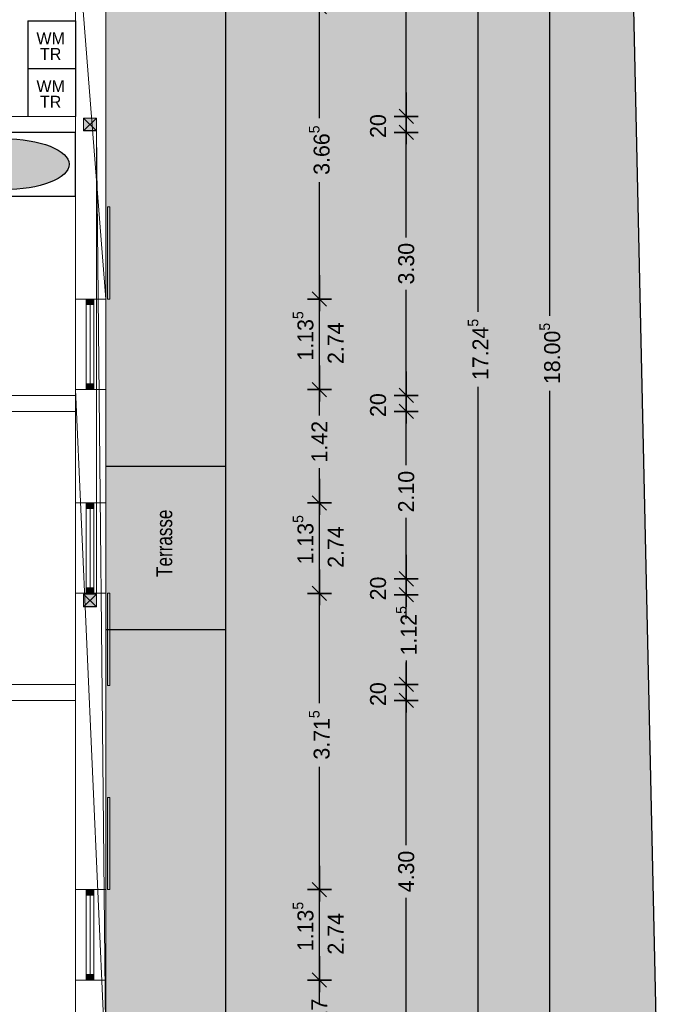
# Model space of a CAD drawing. Header units: metres. Extents: x 148.5 to 180.3, y 14.2 to 59.2.
# Tile 8 of 10: x 171.7 to 179.8, y 29.3 to 41.7. Entities that reach past the tile are written whole.
import ezdxf

# ---------------------------------------------------------------- set-up
doc = ezdxf.new("R2010")
doc.units = ezdxf.units.M
doc.header["$XCLIPFRAME"] = 2
doc.header["$PDMODE"] = 65
for name, pattern in [('AUSGEZOGEN', [0]), ('PUNKT2_S9', [0.1, 0, -0.1]), ('VERDECKT2_S2', [0.27, 0.2, -0.07])]:
    doc.linetypes.add(name, pattern=pattern)
for name, color, linetype, lineweight in [('Allgemein01', 7, 'AUSGEZOGEN', 13), ('Allgemein03', 7, 'AUSGEZOGEN', 25), ('Beschriften', 7, 'AUSGEZOGEN', 13), ('Design', 7, 'AUSGEZOGEN', 18), ('Fenster', 7, 'AUSGEZOGEN', 13), ('Fensterbank', 7, 'AUSGEZOGEN', 13), ('Möblierung', 7, 'AUSGEZOGEN', 13), ('Pfosten_ Stützen', 7, 'AUSGEZOGEN', 13), ('Standard', 7, 'AUSGEZOGEN', 25), ('Stütze Holz', 7, 'AUSGEZOGEN', 13), ('Verschattung', 7, 'AUSGEZOGEN', 13), ('Wand Holz nicht tragend', 7, 'AUSGEZOGEN', 13), ('Wand Holz tragend', 7, 'AUSGEZOGEN', 13)]:
    doc.layers.add(name, color=color, linetype=linetype, lineweight=lineweight)
doc.styles.add('ARIAL', font='arial.ttf')
doc.styles.add('Posterama Text Light', font='txt')
doc.dimstyles.new('DIMSTYLE_10', dxfattribs={"dimtxt": 0.2, "dimasz": 0.3, "dimexe": 0, "dimexo": 1e-06, "dimgap": 0.1, "dimtad": 2, "dimdec": 3, "dimrnd": 0.005, "dimzin": 0, "dimdsep": 46, "dimtxsty": 'Posterama Text Light', "dimblk1": 'ALL_ML_STRICH', "dimblk2": 'ALL_ML_STRICH', "dimsah": 1, "dimcen": 0, "dimse1": 1, "dimse2": 1, "dimclrd": 7, "dimclre": 7, "dimclrt": 7, "dimadec": 0, "dimazin": 0, "dimtfac": 1, "dimtdec": 0, "dimtix": 1, "dimtmove": 2, "dimatfit": 3, "dimfxl": 0, "dimtzin": 0, "dimlwd": 0, "dimlwe": 25, "dimarcsym": 0})
doc.dimstyles.new('DIMSTYLE_2', dxfattribs={"dimtxt": 0.2, "dimasz": 0.3, "dimexe": 0, "dimexo": 1e-06, "dimgap": 0.1, "dimtad": 0, "dimdec": 3, "dimrnd": 0.005, "dimzin": 0, "dimdsep": 46, "dimtxsty": 'Posterama Text Light', "dimblk1": 'ALL_ML_STRICH', "dimblk2": 'ALL_ML_STRICH', "dimsah": 1, "dimcen": 0, "dimse1": 1, "dimse2": 1, "dimclrd": 7, "dimclre": 7, "dimclrt": 7, "dimadec": 0, "dimazin": 0, "dimtfac": 1, "dimtdec": 0, "dimtix": 1, "dimtmove": 2, "dimatfit": 3, "dimfxl": 0, "dimtzin": 0, "dimlwd": 0, "dimlwe": 25, "dimarcsym": 0})
doc.dimstyles.new('DIMSTYLE_3', dxfattribs={"dimtxt": 0.2, "dimasz": 0.3, "dimexe": 0, "dimexo": 1e-06, "dimgap": 0.1, "dimtad": 0, "dimdec": 3, "dimrnd": 0.005, "dimzin": 0, "dimdsep": 46, "dimtxsty": 'Posterama Text Light', "dimblk1": 'ALL_ML_STRICH', "dimblk2": 'ALL_ML_STRICH', "dimsah": 1, "dimcen": 0, "dimse1": 1, "dimse2": 1, "dimclrd": 7, "dimclre": 7, "dimclrt": 7, "dimadec": 0, "dimazin": 0, "dimtfac": 1, "dimtdec": 0, "dimtix": 1, "dimtmove": 2, "dimatfit": 3, "dimfxl": 0, "dimtzin": 0, "dimlwd": 0, "dimlwe": 25, "dimarcsym": 0})
doc.dimstyles.new('DIMSTYLE_6', dxfattribs={"dimtxt": 0.2, "dimasz": 0.3, "dimexe": 0, "dimexo": 1e-06, "dimgap": 0.1, "dimtad": 0, "dimrnd": 0.005, "dimzin": 0, "dimdsep": 46, "dimtxsty": 'Posterama Text Light', "dimblk1": 'ALL_ML_STRICH', "dimblk2": 'ALL_ML_STRICH', "dimsah": 1, "dimcen": 0, "dimse1": 1, "dimse2": 1, "dimclrd": 7, "dimclre": 7, "dimclrt": 7, "dimadec": 0, "dimazin": 0, "dimtfac": 1, "dimtdec": 0, "dimtix": 1, "dimtmove": 2, "dimatfit": 3, "dimfxl": 0, "dimtzin": 0, "dimlwd": 0, "dimlwe": 25, "dimarcsym": 0})
doc.dimstyles.new('DIMSTYLE_7', dxfattribs={"dimtxt": 0.2, "dimasz": 0.3, "dimexe": 0, "dimexo": 1e-06, "dimgap": 0.1, "dimtad": 2, "dimdec": 1, "dimlfac": 100, "dimrnd": 0.5, "dimzin": 0, "dimdsep": 46, "dimtxsty": 'Posterama Text Light', "dimblk1": 'ALL_ML_STRICH', "dimblk2": 'ALL_ML_STRICH', "dimsah": 1, "dimcen": 0, "dimse1": 1, "dimse2": 1, "dimclrd": 7, "dimclre": 7, "dimclrt": 7, "dimadec": 0, "dimazin": 0, "dimtfac": 1, "dimtdec": 0, "dimtix": 1, "dimtmove": 2, "dimatfit": 3, "dimfxl": 0, "dimtvp": 1.2, "dimtzin": 0, "dimlwd": 0, "dimlwe": 25, "dimarcsym": 0})
picture_1 = doc.add_image_def('image2.jpg', size_in_pixel=(256, 256))

# ---------------------------------------------------------------- blocks, each defined once
blk = doc.blocks.new('ALL_ML_STRICH')
at = {"color": 0, "linetype": 'ByBlock', "lineweight": -2}
for p, q in [((0, -0.5), (0, 0.5)), ((-1, 0), (0.5, 0)), ((-0.3, -0.3), (0.3, 0.3))]:
    blk.add_line(p, q, dxfattribs=at)
blk = doc.blocks.new('*D6')
at = {"layer": 'DEFPOINTS', "color": 7, "linetype": 'AUSGEZOGEN', "lineweight": 25}
for p in [(172.798, 46.485), (172.798, 28.482), (178.363, 28.482)]:
    blk.add_point(p, dxfattribs=at)
at = {"layer": 'Standard', "color": 7, "linetype": 'AUSGEZOGEN', "lineweight": -2}
for p, q in [((178.363, 37.982), (178.363, 46.485)), ((178.363, 28.482), (178.363, 37.042))]:
    blk.add_line(p, q, dxfattribs=at)
at = {"layer": 'Standard', "color": 7, "linetype": 'AUSGEZOGEN', "lineweight": 25, "xscale": 0.3, "yscale": 0.3, "zscale": 0.3}
for p, rotation in [((178.363, 46.485), 90), ((178.363, 28.482), 270)]:
    blk.add_blockref('ALL_ML_STRICH', p, dxfattribs=dict(at, rotation=rotation))
at = {"layer": 'Standard', "color": 7, "linetype": 'AUSGEZOGEN', "lineweight": 25, "insert": (178.363, 37.512), "char_height": 0.2, "width": 1.2, "attachment_point": 5, "rotation": 90, "style": 'Posterama Text Light'}
blk.add_mtext('\\A1;{\\A1;{18.00\\H0.132000;\\S5^ ;}}', dxfattribs=at)
blk = doc.blocks.new('*D23')
at = {"layer": 'DEFPOINTS', "color": 7, "linetype": 'AUSGEZOGEN', "lineweight": 25}
for p in [(172.418, 46.105), (172.418, 28.862), (177.463, 28.862)]:
    blk.add_point(p, dxfattribs=at)
at = {"layer": 'Standard', "color": 7, "linetype": 'AUSGEZOGEN', "lineweight": -2}
for p, q in [((177.463, 38.032), (177.463, 46.105)), ((177.463, 28.862), (177.463, 37.092))]:
    blk.add_line(p, q, dxfattribs=at)
at = {"layer": 'Standard', "color": 7, "linetype": 'AUSGEZOGEN', "lineweight": 25, "xscale": 0.3, "yscale": 0.3, "zscale": 0.3}
for p, rotation in [((177.463, 46.105), 90), ((177.463, 28.862), 270)]:
    blk.add_blockref('ALL_ML_STRICH', p, dxfattribs=dict(at, rotation=rotation))
at = {"layer": 'Standard', "color": 7, "linetype": 'AUSGEZOGEN', "lineweight": 25, "insert": (177.463, 37.562), "char_height": 0.2, "width": 1.2, "attachment_point": 5, "rotation": 90, "style": 'Posterama Text Light'}
blk.add_mtext('\\A1;{\\A1;{17.24\\H0.132000;\\S5^ ;}}', dxfattribs=at)
blk = doc.blocks.new('*D40')
at = {"layer": 'DEFPOINTS', "color": 7, "linetype": 'AUSGEZOGEN', "lineweight": 25}
for p in [(172.798, 29.652), (172.798, 28.482), (175.474, 28.482)]:
    blk.add_point(p, dxfattribs=at)
at = {"layer": 'Standard', "color": 7, "linetype": 'AUSGEZOGEN', "lineweight": -2}
for p, q in [((175.474, 29.488), (175.474, 29.652)), ((175.474, 28.482), (175.474, 28.828))]:
    blk.add_line(p, q, dxfattribs=at)
at = {"layer": 'Standard', "color": 7, "linetype": 'AUSGEZOGEN', "lineweight": 25, "xscale": 0.3, "yscale": 0.3, "zscale": 0.3}
for p, rotation in [((175.474, 29.652), 90), ((175.474, 28.482), 270)]:
    blk.add_blockref('ALL_ML_STRICH', p, dxfattribs=dict(at, rotation=rotation))
at = {"layer": 'Standard', "color": 7, "linetype": 'AUSGEZOGEN', "lineweight": 25, "insert": (175.474, 29.158), "char_height": 0.2, "width": 0.8, "attachment_point": 5, "rotation": 90, "style": 'Posterama Text Light'}
blk.add_mtext('\\A1;{\\A1;{1.17\\H0.132000;\\S^ ;}}', dxfattribs=at)
blk = doc.blocks.new('*D41')
at = {"layer": 'DEFPOINTS', "color": 7, "linetype": 'AUSGEZOGEN', "lineweight": 25}
for p in [(172.798, 30.787), (172.798, 29.652), (175.474, 29.652)]:
    blk.add_point(p, dxfattribs=at)
at = {"layer": 'Standard', "color": 7, "linetype": 'AUSGEZOGEN', "lineweight": -2}
blk.add_line((175.474, 29.652), (175.474, 30.787), dxfattribs=at)
at = {"layer": 'Standard', "color": 7, "linetype": 'AUSGEZOGEN', "lineweight": 25, "xscale": 0.3, "yscale": 0.3, "zscale": 0.3}
for p, rotation in [((175.474, 30.787), 90), ((175.474, 29.652), 270)]:
    blk.add_blockref('ALL_ML_STRICH', p, dxfattribs=dict(at, rotation=rotation))
at = {"layer": 'Standard', "color": 7, "linetype": 'AUSGEZOGEN', "lineweight": 25, "insert": (175.271, 30.324), "char_height": 0.2, "width": 1, "attachment_point": 5, "rotation": 90, "style": 'Posterama Text Light'}
blk.add_mtext('\\A1;{\\A1;{1.13\\H0.132000;\\S5^ ;}}', dxfattribs=at)
at = {"layer": 'Standard', "color": 7, "linetype": 'AUSGEZOGEN', "lineweight": 25, "insert": (175.578, 29.972), "char_height": 0.2, "width": 0.01, "attachment_point": 1, "rotation": 90, "line_spacing_factor": 0.60241, "style": 'Posterama Text Light'}
blk.add_mtext('\\A1;{2.74\\H0.132000;\\S^ ;}', dxfattribs=at)
blk = doc.blocks.new('*D42')
at = {"layer": 'DEFPOINTS', "color": 7, "linetype": 'AUSGEZOGEN', "lineweight": 25}
for p in [(172.798, 34.503), (172.798, 30.787), (175.474, 30.787)]:
    blk.add_point(p, dxfattribs=at)
at = {"layer": 'Standard', "color": 7, "linetype": 'AUSGEZOGEN', "lineweight": -2}
for p, q in [((175.474, 33.127), (175.474, 34.503)), ((175.474, 30.787), (175.474, 32.327))]:
    blk.add_line(p, q, dxfattribs=at)
at = {"layer": 'Standard', "color": 7, "linetype": 'AUSGEZOGEN', "lineweight": 25, "xscale": 0.3, "yscale": 0.3, "zscale": 0.3}
for p, rotation in [((175.474, 34.503), 90), ((175.474, 30.787), 270)]:
    blk.add_blockref('ALL_ML_STRICH', p, dxfattribs=dict(at, rotation=rotation))
at = {"layer": 'Standard', "color": 7, "linetype": 'AUSGEZOGEN', "lineweight": 25, "insert": (175.474, 32.727), "char_height": 0.2, "width": 1, "attachment_point": 5, "rotation": 90, "style": 'Posterama Text Light'}
blk.add_mtext('\\A1;{\\A1;{3.71\\H0.132000;\\S5^ ;}}', dxfattribs=at)
blk = doc.blocks.new('*D43')
at = {"layer": 'DEFPOINTS', "color": 7, "linetype": 'AUSGEZOGEN', "lineweight": 25}
for p in [(172.798, 35.638), (172.798, 34.503), (175.474, 34.503)]:
    blk.add_point(p, dxfattribs=at)
at = {"layer": 'Standard', "color": 7, "linetype": 'AUSGEZOGEN', "lineweight": -2}
blk.add_line((175.474, 34.503), (175.474, 35.638), dxfattribs=at)
at = {"layer": 'Standard', "color": 7, "linetype": 'AUSGEZOGEN', "lineweight": 25, "xscale": 0.3, "yscale": 0.3, "zscale": 0.3}
for p, rotation in [((175.474, 35.638), 90), ((175.474, 34.503), 270)]:
    blk.add_blockref('ALL_ML_STRICH', p, dxfattribs=dict(at, rotation=rotation))
at = {"layer": 'Standard', "color": 7, "linetype": 'AUSGEZOGEN', "lineweight": 25, "insert": (175.271, 35.175), "char_height": 0.2, "width": 1, "attachment_point": 5, "rotation": 90, "style": 'Posterama Text Light'}
blk.add_mtext('\\A1;{\\A1;{1.13\\H0.132000;\\S5^ ;}}', dxfattribs=at)
at = {"layer": 'Standard', "color": 7, "linetype": 'AUSGEZOGEN', "lineweight": 25, "insert": (175.578, 34.824), "char_height": 0.2, "width": 0.01, "attachment_point": 1, "rotation": 90, "line_spacing_factor": 0.60241, "style": 'Posterama Text Light'}
blk.add_mtext('\\A1;{2.74\\H0.132000;\\S^ ;}', dxfattribs=at)
blk = doc.blocks.new('*D44')
at = {"layer": 'DEFPOINTS', "color": 7, "linetype": 'AUSGEZOGEN', "lineweight": 25}
for p in [(172.798, 37.059), (172.798, 35.638), (175.474, 35.638)]:
    blk.add_point(p, dxfattribs=at)
at = {"layer": 'Standard', "color": 7, "linetype": 'AUSGEZOGEN', "lineweight": -2}
for p, q in [((175.474, 36.735), (175.474, 37.059)), ((175.474, 35.638), (175.474, 36.075))]:
    blk.add_line(p, q, dxfattribs=at)
at = {"layer": 'Standard', "color": 7, "linetype": 'AUSGEZOGEN', "lineweight": 25, "xscale": 0.3, "yscale": 0.3, "zscale": 0.3}
for p, rotation in [((175.474, 37.059), 90), ((175.474, 35.638), 270)]:
    blk.add_blockref('ALL_ML_STRICH', p, dxfattribs=dict(at, rotation=rotation))
at = {"layer": 'Standard', "color": 7, "linetype": 'AUSGEZOGEN', "lineweight": 25, "insert": (175.474, 36.405), "char_height": 0.2, "width": 0.8, "attachment_point": 5, "rotation": 90, "style": 'Posterama Text Light'}
blk.add_mtext('\\A1;{\\A1;{1.42\\H0.132000;\\S^ ;}}', dxfattribs=at)
blk = doc.blocks.new('*D45')
at = {"layer": 'DEFPOINTS', "color": 7, "linetype": 'AUSGEZOGEN', "lineweight": 25}
for p in [(172.798, 38.194), (172.798, 37.059), (175.474, 37.059)]:
    blk.add_point(p, dxfattribs=at)
at = {"layer": 'Standard', "color": 7, "linetype": 'AUSGEZOGEN', "lineweight": -2}
blk.add_line((175.474, 37.059), (175.474, 38.194), dxfattribs=at)
at = {"layer": 'Standard', "color": 7, "linetype": 'AUSGEZOGEN', "lineweight": 25, "xscale": 0.3, "yscale": 0.3, "zscale": 0.3}
for p, rotation in [((175.474, 38.194), 90), ((175.474, 37.059), 270)]:
    blk.add_blockref('ALL_ML_STRICH', p, dxfattribs=dict(at, rotation=rotation))
at = {"layer": 'Standard', "color": 7, "linetype": 'AUSGEZOGEN', "lineweight": 25, "insert": (175.271, 37.732), "char_height": 0.2, "width": 1, "attachment_point": 5, "rotation": 90, "style": 'Posterama Text Light'}
blk.add_mtext('\\A1;{\\A1;{1.13\\H0.132000;\\S5^ ;}}', dxfattribs=at)
at = {"layer": 'Standard', "color": 7, "linetype": 'AUSGEZOGEN', "lineweight": 25, "insert": (175.578, 37.38), "char_height": 0.2, "width": 0.01, "attachment_point": 1, "rotation": 90, "line_spacing_factor": 0.60241, "style": 'Posterama Text Light'}
blk.add_mtext('\\A1;{2.74\\H0.132000;\\S^ ;}', dxfattribs=at)
blk = doc.blocks.new('*D46')
at = {"layer": 'DEFPOINTS', "color": 7, "linetype": 'AUSGEZOGEN', "lineweight": 25}
for p in [(172.798, 41.862), (172.798, 38.194), (175.474, 38.194)]:
    blk.add_point(p, dxfattribs=at)
at = {"layer": 'Standard', "color": 7, "linetype": 'AUSGEZOGEN', "lineweight": -2}
for p, q in [((175.474, 40.462), (175.474, 41.862)), ((175.474, 38.194), (175.474, 39.662))]:
    blk.add_line(p, q, dxfattribs=at)
at = {"layer": 'Standard', "color": 7, "linetype": 'AUSGEZOGEN', "lineweight": 25, "xscale": 0.3, "yscale": 0.3, "zscale": 0.3}
for p, rotation in [((175.474, 41.862), 90), ((175.474, 38.194), 270)]:
    blk.add_blockref('ALL_ML_STRICH', p, dxfattribs=dict(at, rotation=rotation))
at = {"layer": 'Standard', "color": 7, "linetype": 'AUSGEZOGEN', "lineweight": 25, "insert": (175.474, 40.062), "char_height": 0.2, "width": 1, "attachment_point": 5, "rotation": 90, "style": 'Posterama Text Light'}
blk.add_mtext('\\A1;{\\A1;{3.66\\H0.132000;\\S5^ ;}}', dxfattribs=at)
blk = doc.blocks.new('*D56')
at = {"layer": 'DEFPOINTS', "color": 7, "linetype": 'AUSGEZOGEN', "lineweight": 25}
for p in [(172.418, 33.16), (172.418, 28.862), (176.563, 28.862)]:
    blk.add_point(p, dxfattribs=at)
at = {"layer": 'Standard', "color": 7, "linetype": 'AUSGEZOGEN', "lineweight": -2}
for p, q in [((176.563, 31.344), (176.563, 33.16)), ((176.563, 28.862), (176.563, 30.684))]:
    blk.add_line(p, q, dxfattribs=at)
at = {"layer": 'Standard', "color": 7, "linetype": 'AUSGEZOGEN', "lineweight": 25, "xscale": 0.3, "yscale": 0.3, "zscale": 0.3}
for p, rotation in [((176.563, 33.16), 90), ((176.563, 28.862), 270)]:
    blk.add_blockref('ALL_ML_STRICH', p, dxfattribs=dict(at, rotation=rotation))
at = {"layer": 'Standard', "color": 7, "linetype": 'AUSGEZOGEN', "lineweight": 25, "insert": (176.563, 31.014), "char_height": 0.2, "width": 0.8, "attachment_point": 5, "rotation": 90, "style": 'Posterama Text Light'}
blk.add_mtext('\\A1;{\\A1;{4.30\\H0.132000;\\S^ ;}}', dxfattribs=at)
blk = doc.blocks.new('*D57')
at = {"layer": 'DEFPOINTS', "color": 7, "linetype": 'AUSGEZOGEN', "lineweight": 25}
for p in [(172.418, 33.36), (172.418, 33.16), (176.563, 33.16)]:
    blk.add_point(p, dxfattribs=at)
at = {"layer": 'Standard', "color": 7, "linetype": 'AUSGEZOGEN', "lineweight": -2}
blk.add_line((176.563, 33.16), (176.563, 33.36), dxfattribs=at)
at = {"layer": 'Standard', "color": 7, "linetype": 'AUSGEZOGEN', "lineweight": 25, "xscale": 0.3, "yscale": 0.3, "zscale": 0.3}
for p, rotation in [((176.563, 33.36), 90), ((176.563, 33.16), 270)]:
    blk.add_blockref('ALL_ML_STRICH', p, dxfattribs=dict(at, rotation=rotation))
at = {"layer": 'Standard', "color": 7, "linetype": 'AUSGEZOGEN', "lineweight": 25, "insert": (176.21, 33.239), "char_height": 0.2, "width": 0.8, "attachment_point": 5, "rotation": 90, "style": 'Posterama Text Light'}
blk.add_mtext('\\A1;{\\A1;{20\\H0.132000;\\S^ ;}}', dxfattribs=at)
blk = doc.blocks.new('*D58')
at = {"layer": 'DEFPOINTS', "color": 7, "linetype": 'AUSGEZOGEN', "lineweight": 25}
for p in [(172.418, 34.485), (172.418, 33.36), (176.563, 33.36)]:
    blk.add_point(p, dxfattribs=at)
at = {"layer": 'Standard', "color": 7, "linetype": 'AUSGEZOGEN', "lineweight": -2}
for p, q in [((176.563, 34.434), (176.563, 34.485)), ((176.563, 33.36), (176.563, 33.634))]:
    blk.add_line(p, q, dxfattribs=at)
at = {"layer": 'Standard', "color": 7, "linetype": 'AUSGEZOGEN', "lineweight": 25, "xscale": 0.3, "yscale": 0.3, "zscale": 0.3}
for p, rotation in [((176.563, 34.485), 90), ((176.563, 33.36), 270)]:
    blk.add_blockref('ALL_ML_STRICH', p, dxfattribs=dict(at, rotation=rotation))
at = {"layer": 'Standard', "color": 7, "linetype": 'AUSGEZOGEN', "lineweight": 25, "insert": (176.563, 34.034), "char_height": 0.2, "width": 1, "attachment_point": 5, "rotation": 90, "style": 'Posterama Text Light'}
blk.add_mtext('\\A1;{\\A1;{1.12\\H0.132000;\\S5^ ;}}', dxfattribs=at)
blk = doc.blocks.new('*D59')
at = {"layer": 'DEFPOINTS', "color": 7, "linetype": 'AUSGEZOGEN', "lineweight": 25}
for p in [(172.418, 34.685), (172.418, 34.485), (176.563, 34.485)]:
    blk.add_point(p, dxfattribs=at)
at = {"layer": 'Standard', "color": 7, "linetype": 'AUSGEZOGEN', "lineweight": -2}
blk.add_line((176.563, 34.485), (176.563, 34.685), dxfattribs=at)
at = {"layer": 'Standard', "color": 7, "linetype": 'AUSGEZOGEN', "lineweight": 25, "xscale": 0.3, "yscale": 0.3, "zscale": 0.3}
for p, rotation in [((176.563, 34.685), 90), ((176.563, 34.485), 270)]:
    blk.add_blockref('ALL_ML_STRICH', p, dxfattribs=dict(at, rotation=rotation))
at = {"layer": 'Standard', "color": 7, "linetype": 'AUSGEZOGEN', "lineweight": 25, "insert": (176.21, 34.564), "char_height": 0.2, "width": 0.8, "attachment_point": 5, "rotation": 90, "style": 'Posterama Text Light'}
blk.add_mtext('\\A1;{\\A1;{20\\H0.132000;\\S^ ;}}', dxfattribs=at)
blk = doc.blocks.new('*D60')
at = {"layer": 'DEFPOINTS', "color": 7, "linetype": 'AUSGEZOGEN', "lineweight": 25}
for p in [(172.418, 36.785), (172.418, 34.685), (176.563, 34.685)]:
    blk.add_point(p, dxfattribs=at)
at = {"layer": 'Standard', "color": 7, "linetype": 'AUSGEZOGEN', "lineweight": -2}
for p, q in [((176.563, 36.109), (176.563, 36.785)), ((176.563, 34.685), (176.563, 35.449))]:
    blk.add_line(p, q, dxfattribs=at)
at = {"layer": 'Standard', "color": 7, "linetype": 'AUSGEZOGEN', "lineweight": 25, "xscale": 0.3, "yscale": 0.3, "zscale": 0.3}
for p, rotation in [((176.563, 36.785), 90), ((176.563, 34.685), 270)]:
    blk.add_blockref('ALL_ML_STRICH', p, dxfattribs=dict(at, rotation=rotation))
at = {"layer": 'Standard', "color": 7, "linetype": 'AUSGEZOGEN', "lineweight": 25, "insert": (176.563, 35.779), "char_height": 0.2, "width": 0.8, "attachment_point": 5, "rotation": 90, "style": 'Posterama Text Light'}
blk.add_mtext('\\A1;{\\A1;{2.10\\H0.132000;\\S^ ;}}', dxfattribs=at)
blk = doc.blocks.new('*D61')
at = {"layer": 'DEFPOINTS', "color": 7, "linetype": 'AUSGEZOGEN', "lineweight": 25}
for p in [(172.418, 36.985), (172.418, 36.785), (176.563, 36.785)]:
    blk.add_point(p, dxfattribs=at)
at = {"layer": 'Standard', "color": 7, "linetype": 'AUSGEZOGEN', "lineweight": -2}
blk.add_line((176.563, 36.785), (176.563, 36.985), dxfattribs=at)
at = {"layer": 'Standard', "color": 7, "linetype": 'AUSGEZOGEN', "lineweight": 25, "xscale": 0.3, "yscale": 0.3, "zscale": 0.3}
for p, rotation in [((176.563, 36.985), 90), ((176.563, 36.785), 270)]:
    blk.add_blockref('ALL_ML_STRICH', p, dxfattribs=dict(at, rotation=rotation))
at = {"layer": 'Standard', "color": 7, "linetype": 'AUSGEZOGEN', "lineweight": 25, "insert": (176.21, 36.864), "char_height": 0.2, "width": 0.8, "attachment_point": 5, "rotation": 90, "style": 'Posterama Text Light'}
blk.add_mtext('\\A1;{\\A1;{20\\H0.132000;\\S^ ;}}', dxfattribs=at)
blk = doc.blocks.new('*D62')
at = {"layer": 'DEFPOINTS', "color": 7, "linetype": 'AUSGEZOGEN', "lineweight": 25}
for p in [(172.418, 40.285), (172.418, 36.985), (176.563, 36.985)]:
    blk.add_point(p, dxfattribs=at)
at = {"layer": 'Standard', "color": 7, "linetype": 'AUSGEZOGEN', "lineweight": -2}
for p, q in [((176.563, 38.968), (176.563, 40.285)), ((176.563, 36.985), (176.563, 38.308))]:
    blk.add_line(p, q, dxfattribs=at)
at = {"layer": 'Standard', "color": 7, "linetype": 'AUSGEZOGEN', "lineweight": 25, "xscale": 0.3, "yscale": 0.3, "zscale": 0.3}
for p, rotation in [((176.563, 40.285), 90), ((176.563, 36.985), 270)]:
    blk.add_blockref('ALL_ML_STRICH', p, dxfattribs=dict(at, rotation=rotation))
at = {"layer": 'Standard', "color": 7, "linetype": 'AUSGEZOGEN', "lineweight": 25, "insert": (176.563, 38.638), "char_height": 0.2, "width": 0.8, "attachment_point": 5, "rotation": 90, "style": 'Posterama Text Light'}
blk.add_mtext('\\A1;{\\A1;{3.30\\H0.132000;\\S^ ;}}', dxfattribs=at)
blk = doc.blocks.new('*D63')
at = {"layer": 'DEFPOINTS', "color": 7, "linetype": 'AUSGEZOGEN', "lineweight": 25}
for p in [(172.418, 40.485), (172.418, 40.285), (176.563, 40.285)]:
    blk.add_point(p, dxfattribs=at)
at = {"layer": 'Standard', "color": 7, "linetype": 'AUSGEZOGEN', "lineweight": -2}
blk.add_line((176.563, 40.285), (176.563, 40.485), dxfattribs=at)
at = {"layer": 'Standard', "color": 7, "linetype": 'AUSGEZOGEN', "lineweight": 25, "xscale": 0.3, "yscale": 0.3, "zscale": 0.3}
for p, rotation in [((176.563, 40.485), 90), ((176.563, 40.285), 270)]:
    blk.add_blockref('ALL_ML_STRICH', p, dxfattribs=dict(at, rotation=rotation))
at = {"layer": 'Standard', "color": 7, "linetype": 'AUSGEZOGEN', "lineweight": 25, "insert": (176.21, 40.364), "char_height": 0.2, "width": 0.8, "attachment_point": 5, "rotation": 90, "style": 'Posterama Text Light'}
blk.add_mtext('\\A1;{\\A1;{20\\H0.132000;\\S^ ;}}', dxfattribs=at)
blk = doc.blocks.new('*D64')
at = {"layer": 'DEFPOINTS', "color": 7, "linetype": 'AUSGEZOGEN', "lineweight": 25}
for p in [(172.418, 46.105), (172.418, 40.485), (176.563, 40.485)]:
    blk.add_point(p, dxfattribs=at)
at = {"layer": 'Standard', "color": 7, "linetype": 'AUSGEZOGEN', "lineweight": -2}
for p, q in [((176.563, 43.645), (176.563, 46.105)), ((176.563, 40.485), (176.563, 42.985))]:
    blk.add_line(p, q, dxfattribs=at)
at = {"layer": 'Standard', "color": 7, "linetype": 'AUSGEZOGEN', "lineweight": 25, "xscale": 0.3, "yscale": 0.3, "zscale": 0.3}
for p, rotation in [((176.563, 46.105), 90), ((176.563, 40.485), 270)]:
    blk.add_blockref('ALL_ML_STRICH', p, dxfattribs=dict(at, rotation=rotation))
at = {"layer": 'Standard', "color": 7, "linetype": 'AUSGEZOGEN', "lineweight": 25, "insert": (176.563, 43.315), "char_height": 0.2, "width": 0.8, "attachment_point": 5, "rotation": 90, "style": 'Posterama Text Light'}
blk.add_mtext('\\A1;{\\A1;{5.62\\H0.132000;\\S^ ;}}', dxfattribs=at)

msp = doc.modelspace()

# ---------------------------------------------------------------- hatches: boundary and pattern name
at = {"layer": 'Design', "linetype": 'AUSGEZOGEN'}
msp.add_hatch(color=7, dxfattribs=at).paths.add_polyline_path([(172.2713, 39.7586), (172.3002, 39.789), (172.321, 39.8204), (172.3336, 39.8524), (172.3378, 39.8848), (172.3336, 39.9172), (172.321, 39.9492), (172.3002, 39.9806), (172.2713, 40.011), (172.2347, 40.0401), (172.1908, 40.0676), (172.1399, 40.0932), (172.0827, 40.1167), (172.0197, 40.1378), (171.9515, 40.1564), (171.8789, 40.1721), (171.8025, 40.1849), (171.7233, 40.1946), (171.6419, 40.2011), (171.5593, 40.2044), (171.4762, 40.2044), (171.3936, 40.2011), (171.3122, 40.1946), (171.233, 40.1849), (171.1566, 40.1721), (171.084, 40.1564), (171.0158, 40.1378), (170.9528, 40.1167), (170.8956, 40.0932), (170.8447, 40.0676), (170.8008, 40.0401), (170.7642, 40.011), (170.7354, 39.9806), (170.7145, 39.9492), (170.702, 39.9172), (170.6978, 39.8848), (170.702, 39.8524), (170.7145, 39.8204), (170.7354, 39.789), (170.7642, 39.7586), (170.8008, 39.7295), (170.8447, 39.702), (170.8956, 39.6764), (170.9528, 39.6529), (171.0158, 39.6317), (171.084, 39.6132), (171.1566, 39.5975), (171.233, 39.5847), (171.3122, 39.575), (171.3936, 39.5685), (171.4762, 39.5652), (171.5593, 39.5652), (171.6419, 39.5685), (171.7233, 39.575), (171.8025, 39.5847), (171.8789, 39.5975), (171.9515, 39.6132), (172.0197, 39.6317), (172.0827, 39.6529), (172.1399, 39.6764), (172.1908, 39.702), (172.2347, 39.7295), (172.2713, 39.7586), (171.4936, 39.9058), (171.5004, 39.9118), (171.5087, 39.9155), (171.5177, 39.9168), (171.5268, 39.9155), (171.535, 39.9118), (171.5419, 39.9058), (171.5469, 39.8981), (171.5494, 39.8894), (171.5494, 39.8803), (171.5469, 39.8715), (171.5419, 39.8639), (171.535, 39.8579), (171.5268, 39.8541), (171.5177, 39.8528), (171.5087, 39.8541), (171.5004, 39.8579), (171.4936, 39.8639), (171.4886, 39.8715), (171.4861, 39.8803), (171.4861, 39.8894), (171.4886, 39.8981), (171.4936, 39.9058)], flags=0)
at = {"layer": 'Fenster'}
for points in [[(172.5528, 38.1944), (172.5528, 38.1244), (172.6448, 38.1244), (172.6448, 38.1944)], [(172.5528, 37.1294), (172.5528, 37.0594), (172.6448, 37.0594), (172.6448, 37.1294)], [(172.5528, 35.5684), (172.5528, 35.6384), (172.6448, 35.6384), (172.6448, 35.5684)], [(172.5528, 34.5034), (172.5528, 34.5734), (172.6448, 34.5734), (172.6448, 34.5034)], [(172.5528, 30.7169), (172.5528, 30.7869), (172.6448, 30.7869), (172.6448, 30.7169)], [(172.5528, 29.6519), (172.5528, 29.7219), (172.6448, 29.7219), (172.6448, 29.6519)]]:
    msp.add_hatch(color=9, dxfattribs=at).paths.add_polyline_path(points, flags=0)
at = {"layer": 'Standard', "linetype": 'AUSGEZOGEN', "lineweight": 25}
h = msp.add_hatch(color=254, dxfattribs=at)
h.paths.add_polyline_path([(179.4043, 23.0387), (179.4475, 23.1341), (179.5142, 23.2271), (179.602, 23.2942), (179.7072, 23.3451), (179.8244, 23.3644), (179.3446, 44.9879), (179.2984, 44.9847), (179.1869, 45.0106), (179.0914, 45.0537), (179.0046, 45.1341), (178.9376, 45.2219), (178.9002, 45.321), (178.8926, 45.4312), (178.9048, 45.5489), (178.948, 45.6443), (179.0147, 45.7373), (179.1026, 45.8044), (179.2078, 45.8553), (179.3427, 45.8775), (179.5599, 58.3434), (179.4198, 58.3759), (179.3244, 58.419), (179.2375, 58.4994), (179.1705, 58.5872), (179.1397, 58.669), (150.1298, 50.2292), (150.1483, 50.1596), (150.146, 50.0456), (150.1202, 49.9341), (150.0634, 49.8448), (149.983, 49.758), (149.8915, 49.7009), (149.7788, 49.6697), (149.7254, 49.666), (150.4396, 34.3228), (150.5574, 34.3106), (150.6591, 34.2811), (150.7521, 34.2143), (150.829, 34.1302), (150.8762, 34.0349), (150.9036, 33.9322), (150.9014, 33.8182), (150.8755, 33.7067), (150.8187, 33.6174), (150.7383, 33.5306), (150.6468, 33.4735), (150.5341, 33.4423), (150.4811, 33.4386), (151.3483, 15.0772), (151.4664, 15.0649), (151.568, 15.0354), (151.661, 14.9686), (151.738, 14.8845), (151.8007, 14.758), (179.401, 22.7919), (179.3921, 22.921)])
h.paths.add_polyline_path([(156.4808, 44.9441), (157.2978, 44.9441), (157.2978, 47.9848), (174.2978, 47.9848), (174.2978, 26.9819), (170.4678, 26.9819), (170.4678, 23.1569), (156.4808, 23.1569)], flags=16)
for points in [[(165.7978, 46.4848), (172.7978, 46.4848), (172.7978, 36.0972), (174.2978, 36.0972), (174.2978, 47.9848), (165.7978, 47.9848)], [(172.7978, 36.0972), (172.7978, 34.0472), (174.2978, 34.0472), (174.2978, 36.0972)], [(172.7978, 28.4819), (170.4678, 28.4819), (170.4678, 26.9819), (174.2978, 26.9819), (174.2978, 34.0472), (172.7978, 34.0472)]]:
    msp.add_hatch(color=254, dxfattribs=at).paths.add_polyline_path(points)
at = {"layer": 'Stütze Holz', "linetype": 'AUSGEZOGEN', "lineweight": 18}
for points in [[(172.5188, 40.3048), (172.6788, 40.3048), (172.6788, 40.4648), (172.5188, 40.4648)], [(172.5188, 34.3348), (172.6788, 34.3348), (172.6788, 34.4948), (172.5188, 34.4948)]]:
    msp.add_hatch(color=31, dxfattribs=at).paths.add_polyline_path(points)

# ---------------------------------------------------------------- linework, layer by layer
at = {"layer": 'Allgemein01', "color": 52, "linetype": 'AUSGEZOGEN', "lineweight": 13}
msp.add_line((172.4178, 28.8619), (172.4178, 46.1048), dxfattribs=at)
at = {"layer": 'Allgemein01', "color": 7, "linetype": 'VERDECKT2_S2', "lineweight": 25}
msp.add_lwpolyline([(157.2978, 47.9848), (174.2978, 47.9848), (174.2978, 26.9819), (157.2978, 26.9819), (157.2978, 47.9848)], close=True, dxfattribs=at)
at = {"layer": 'Allgemein03', "color": 7, "linetype": 'AUSGEZOGEN', "lineweight": 25}
for p, q in [((171.8178, 41.6848), (171.8178, 40.4848)), ((171.8178, 41.6848), (172.4178, 41.6848)), ((172.4178, 41.6848), (172.4178, 41.0848)), ((171.8178, 41.0848), (172.4178, 41.0848)), ((172.4178, 41.0848), (172.4178, 40.4848))]:
    msp.add_line(p, q, dxfattribs=at)
msp.add_lwpolyline([(172.7978, 36.0972), (174.2978, 36.0972), (174.2978, 34.0472), (172.7978, 34.0472)], dxfattribs=at)
at = {"layer": 'Fenster'}
for points in [[(172.5528, 38.1944), (172.5528, 38.1244), (172.6448, 38.1244), (172.6448, 38.1944), (172.5528, 38.1944)], [(172.5528, 38.1244), (172.5528, 37.1294), (172.6448, 37.1294), (172.6448, 38.1244), (172.5528, 38.1244)], [(172.5528, 37.1294), (172.5528, 37.0594), (172.6448, 37.0594), (172.6448, 37.1294), (172.5528, 37.1294)], [(172.5528, 35.5684), (172.5528, 35.6384), (172.6448, 35.6384), (172.6448, 35.5684), (172.5528, 35.5684)], [(172.5528, 34.5734), (172.5528, 35.5684), (172.6448, 35.5684), (172.6448, 34.5734), (172.5528, 34.5734)], [(172.5528, 34.5034), (172.5528, 34.5734), (172.6448, 34.5734), (172.6448, 34.5034), (172.5528, 34.5034)], [(172.5528, 30.7169), (172.5528, 30.7869), (172.6448, 30.7869), (172.6448, 30.7169), (172.5528, 30.7169)], [(172.5528, 29.7219), (172.5528, 30.7169), (172.6448, 30.7169), (172.6448, 29.7219), (172.5528, 29.7219)], [(172.5528, 29.6519), (172.5528, 29.7219), (172.6448, 29.7219), (172.6448, 29.6519), (172.5528, 29.6519)]]:
    msp.add_lwpolyline(points, close=True, dxfattribs=at)
for points in [[(172.5988, 38.1244, 0.07), (172.5988, 37.1294, 0.07), (172.5988, 37.1294, 2.67), (172.5988, 38.1244, 2.67)], [(172.5988, 34.5734, 0.07), (172.5988, 35.5684, 0.07), (172.5988, 35.5684, 2.67), (172.5988, 34.5734, 2.67)], [(172.5988, 29.7219, 0.07), (172.5988, 30.7169, 0.07), (172.5988, 30.7169, 2.67), (172.5988, 29.7219, 2.67)]]:
    msp.add_3dface(points, dxfattribs=at)
at = {"layer": 'Fensterbank', "color": 7, "linetype": 'AUSGEZOGEN', "lineweight": 18}
for p, q in [((172.7978, 38.1944), (172.7978, 37.0594)), ((172.7978, 37.0594), (172.7978, 38.1944)), ((172.7978, 35.6384), (172.7978, 34.5034)), ((172.7978, 35.6384), (172.7978, 34.5034)), ((172.7978, 30.7869), (172.7978, 29.6519)), ((172.7978, 30.7869), (172.7978, 29.6519))]:
    msp.add_line(p, q, dxfattribs=at)
at = {"layer": 'Möblierung', "color": 5, "linetype": 'VERDECKT2_S2', "lineweight": 25}
msp.add_line((174.2978, 52.9559), (174.2978, 23.1195), dxfattribs=at)
at = {"layer": 'Standard', "color": 7, "linetype": 'AUSGEZOGEN', "lineweight": 25}
for p, q in [((172.5188, 40.4648), (172.6788, 40.3048)), ((172.4178, 40.2848), (170.6178, 40.2848)), ((172.4178, 39.4848), (172.4178, 40.2848)), ((170.6178, 39.4848), (172.4178, 39.4848))]:
    msp.add_line(p, q, dxfattribs=at)
at = {"layer": 'Standard', "color": 7, "linetype": 'PUNKT2_S9', "lineweight": 13}
for q in [(172.2678, 40.2848), (172.4178, 36.7848)]:
    msp.add_line((172.4178, 40.2848), q, dxfattribs=at)
at = {"layer": 'Standard', "color": 7, "linetype": 'AUSGEZOGEN', "lineweight": 25}
for points in [[(179.8343, 22.918), (179.3348, 45.4282), (179.5678, 58.7935), (149.705, 50.1056)], [(172.5188, 40.4648), (172.6788, 40.3048), (172.5188, 40.3048), (172.6788, 40.4648)], [(172.5188, 34.4948), (172.6788, 34.3348), (172.5188, 34.3348), (172.6788, 34.4948)]]:
    msp.add_lwpolyline(points, dxfattribs=at)
msp.add_ellipse((171.5178, 39.8848), major_axis=(-0.82, 0), ratio=0.3902439, dxfattribs=at)
at = {"layer": 'Verschattung'}
for points in [[(172.8478, 39.3494), (172.8478, 38.1944), (172.8178, 38.1944), (172.8178, 39.3494), (172.8478, 39.3494)], [(172.8478, 33.3484), (172.8478, 34.5034), (172.8178, 34.5034), (172.8178, 33.3484), (172.8478, 33.3484)], [(172.8478, 31.9419), (172.8478, 30.7869), (172.8178, 30.7869), (172.8178, 31.9419), (172.8478, 31.9419)]]:
    msp.add_lwpolyline(points, close=True, dxfattribs=at)

# ---------------------------------------------------------------- texts
at = {"layer": 'Beschriften', "color": 7, "linetype": 'AUSGEZOGEN', "lineweight": 25, "insert": (173.6321, 34.7091), "char_height": 0.2, "width": 0.962667, "attachment_point": 7, "rotation": 90, "style": 'Posterama Text Light'}
msp.add_mtext('\\A1;{\\fPosterama Text Light|i0|b0;\\H0.200000;\\W0.800000;\\C7;Terrasse}\\P', dxfattribs=at)
at = {"layer": 'Pfosten_ Stützen', "color": 7, "linetype": 'AUSGEZOGEN', "lineweight": 25, "char_height": 0.15, "width": 0.459123, "attachment_point": 2, "line_spacing_factor": 0.783133, "style": 'ARIAL'}
for insert in [(172.1058, 41.5395), (172.1058, 40.9395)]:
    msp.add_mtext('\\A1;{\\fPosterama Text Light|i0|b0;\\H0.150000;\\W1.000000;\\C7;WM}\\P{\\fPosterama Text Light|i0|b0;\\H0.150000;\\W1.000000;\\C7;TR}\\P', dxfattribs=dict(at, insert=insert))

# ---------------------------------------------------------------- dimensions: what is measured, and where the dimension line sits
at = {"layer": 'Standard', "color": 7, "linetype": 'AUSGEZOGEN', "lineweight": 25}
for base, p1, p2, dimstyle, picture, middle in [((178.3632, 46.4848), (172.7978, 28.4819), (172.7978, 46.4848), 'DIMSTYLE_2', '*D6', (178.3632, 37.5121)), ((177.4632, 46.1048), (172.4178, 28.8619), (172.4178, 46.1048), 'DIMSTYLE_3', '*D23', (177.4632, 37.5615)), ((176.5632, 46.1048), (172.4178, 40.4848), (172.4178, 46.1048), 'DIMSTYLE_6', '*D64', (176.5632, 43.3155)), ((175.4738, 41.8617), (172.7978, 38.1944), (172.7978, 41.8617), 'DIMSTYLE_3', '*D46', (175.4738, 40.0623)), ((176.5632, 40.4848), (172.4178, 40.2848), (172.4178, 40.4848), 'DIMSTYLE_7', '*D63', (176.2104, 40.3637)), ((176.5632, 40.2848), (172.4178, 36.9848), (172.4178, 40.2848), 'DIMSTYLE_6', '*D62', (176.5632, 38.6383)), ((176.5632, 36.9848), (172.4178, 36.7848), (172.4178, 36.9848), 'DIMSTYLE_7', '*D61', (176.2104, 36.8637)), ((175.4738, 37.0594), (172.7978, 35.6384), (172.7978, 37.0594), 'DIMSTYLE_6', '*D44', (175.4738, 36.4048)), ((176.5632, 36.7848), (172.4178, 34.6848), (172.4178, 36.7848), 'DIMSTYLE_6', '*D60', (176.5632, 35.779)), ((176.5632, 34.6848), (172.4178, 34.4848), (172.4178, 34.6848), 'DIMSTYLE_7', '*D59', (176.2104, 34.5637)), ((176.5632, 34.4848), (172.4178, 33.3598), (172.4178, 34.4848), 'DIMSTYLE_3', '*D58', (176.5632, 34.0338)), ((175.47384, 34.50336), (172.79776, 30.78693), (172.79776, 34.50336), 'DIMSTYLE_3', '*D42', (175.47384, 32.72668)), ((176.5632, 33.3598), (172.4178, 33.1598), (172.4178, 33.3598), 'DIMSTYLE_7', '*D57', (176.2104, 33.2387)), ((176.5632, 33.1598), (172.4178, 28.8619), (172.4178, 33.1598), 'DIMSTYLE_6', '*D56', (176.5632, 31.0144)), ((175.4738, 29.6519), (172.7978, 28.4819), (172.7978, 29.6519), 'DIMSTYLE_6', '*D40', (175.4738, 29.1579))]:
    dim = msp.add_linear_dim(base=base, p1=p1, p2=p2, angle=90, dimstyle=dimstyle, override={"dimpost": '<>', "dimclrd": 7, "dimclre": 7, "dimclrt": 7, "dimlwd": 0, "dimlwe": 25}, dxfattribs=at)
    dim.commit()
    dim.dimension.update_dxf_attribs({"geometry": picture, "text_midpoint": middle, "dimtype": 160})
for base, p1, p2, picture, middle in [((175.4738, 38.1944), (172.7978, 37.0594), (172.7978, 38.1944), '*D45', (175.271, 37.7315)), ((175.4738, 35.6384), (172.7978, 34.5034), (172.7978, 35.6384), '*D43', (175.271, 35.1755)), ((175.4738, 30.7869), (172.7978, 29.6519), (172.7978, 30.7869), '*D41', (175.271, 30.3241))]:
    dim = msp.add_linear_dim(base=base, p1=p1, p2=p2, angle=90, text='<>\\X\\A1;{2.74\\H0.132000;\\S^ ;}', dimstyle='DIMSTYLE_10', override={"dimpost": '<>', "dimclrd": 7, "dimclre": 7, "dimclrt": 7, "dimlwd": 0, "dimlwe": 25}, dxfattribs=at)
    dim.commit()
    dim.dimension.update_dxf_attribs({"geometry": picture, "text_midpoint": middle, "dimtype": 160})

# ---------------------------------------------------------------- pictures from other files: only their frames are drawn
at = {"layer": 'Wand Holz nicht tragend', "lineweight": 18}
image = msp.add_image(picture_1, insert=(172.4178, 40.4848), size_in_units=(2.56, 2.56), rotation=-180, dxfattribs=at)
image.set_boundary_path([(-0.5, 255.5), (441.5, 255.5), (441.5, 235.5), (-0.5, 235.5), (-0.5, 255.5)])
image.dxf.flags = 15
image = msp.add_image(picture_1, insert=(172.4178, 36.9848), size_in_units=(2.56, 2.56), rotation=-180, dxfattribs=at)
image.set_boundary_path([(-0.5, 255.5), (456.5, 255.5), (456.5, 235.5), (-0.5, 235.5), (-0.5, 255.5)])
image.dxf.flags = 15
image = msp.add_image(picture_1, insert=(167.7978, 33.1598), size_in_units=(2.56, 2.56), dxfattribs=at)
image.set_boundary_path([(-0.5, 255.5), (461.5, 255.5), (461.5, 235.5), (-0.5, 235.5), (-0.5, 255.5)])
image.dxf.flags = 15
at = {"layer": 'Wand Holz tragend', "lineweight": 18}
image = msp.add_image(picture_1, insert=(172.7978, 28.4819), size_in_units=(2.56, 2.56), rotation=90, dxfattribs=at)
image.set_boundary_path([(230, 255.5), (601.642, 255.5), (601.642, 217.5), (230, 217.5), (230, 255.5), (970.746, 255.5), (1337.48, 255.5), (1337.48, 217.5), (970.746, 217.5), (970.746, 255.5), (1450.98, 217.5), (1450.98, 255.5), (1799.786, 255.5), (1799.786, 217.5), (1450.98, 217.5), (857.246, 217.5), (715.142, 217.5), (715.142, 255.5), (857.246, 255.5), (857.246, 217.5), (-0.5, 255.5), (116.5, 255.5), (116.5, 217.5), (-0.5, 217.5), (-0.5, 255.5), (1181.786, 243.6), (1181.786, 227.6), (1197.786, 227.6), (1197.786, 243.6), (1181.786, 243.6), (584.786, 243.6), (584.786, 227.6), (600.786, 227.6), (600.786, 243.6), (584.786, 243.6), (1181.786, 243.6), (-0.5, 255.5), (857.246, 217.5), (1450.98, 217.5), (970.746, 255.5), (230, 255.5)])
image.dxf.flags = 15

doc.saveas('drawing.dxf')
